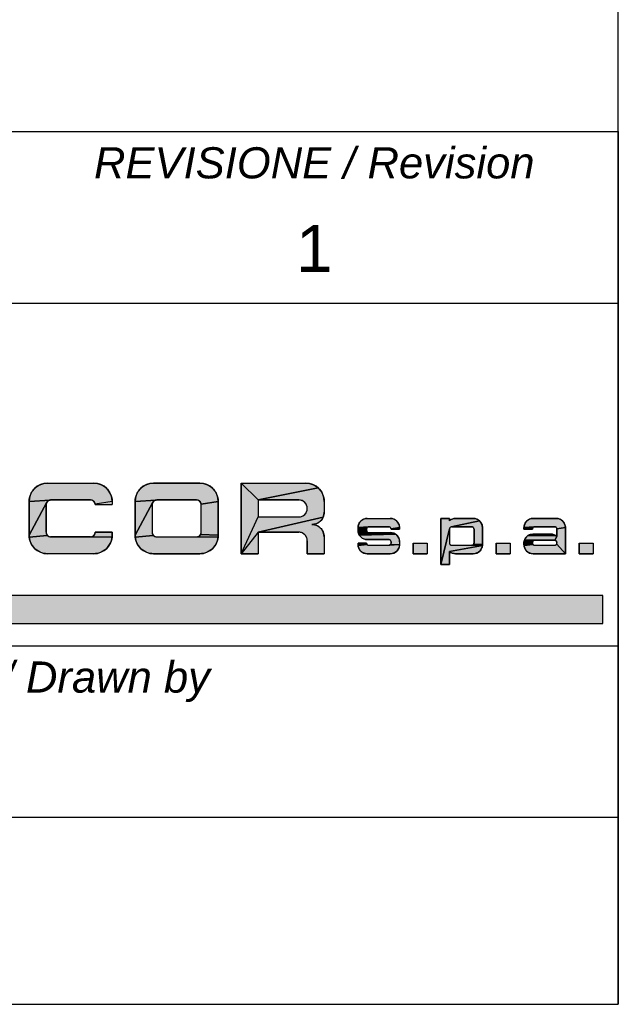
# Model space of a CAD drawing. Extents: x -1817 to 1181, y 8 to 1522.
# Tile 50 of 66: x 1143 to 1181, y 8 to 71. Entities that reach past the tile are written whole.
import ezdxf

# ---------------------------------------------------------------- set-up
doc = ezdxf.new("R2010")
doc.units = 0
doc.header["$LTSCALE"] = 65.395
doc.layers.get('0').update_dxf_attribs({"linetype": 'CONTINUOUS'})
doc.layers.add('7_ALL_NOTE', color=7, linetype='CONTINUOUS')
doc.styles.add('TEXTSTYLE_2', font='ariali.ttf')
doc.styles.add('TEXTSTYLE_3', font='arial.ttf')

# ---------------------------------------------------------------- blocks, each defined once
blk = doc.blocks.new('SICOR_LOGO_BL0', base_point=(1142.225, 40.445))
at = {"linetype": 'CONTINUOUS'}
for points in [[(1144.271, 41.441), (1144.395, 41.447), (1147.352, 41.447), (1147.475, 41.441), (1147.597, 41.421), (1147.717, 41.389), (1147.833, 41.345), (1147.943, 41.289), (1148.047, 41.221), (1148.143, 41.143), (1148.23, 41.056), (1148.308, 40.96), (1148.376, 40.856), (1148.432, 40.745), (1148.476, 40.63), (1148.508, 40.51), (1148.528, 40.388), (1148.534, 40.264), (1147.448, 40.098), (1147.444, 40.129), (1147.436, 40.159), (1147.425, 40.188), (1147.411, 40.215), (1147.394, 40.241), (1147.374, 40.265), (1147.352, 40.287), (1147.328, 40.306), (1147.302, 40.323), (1147.275, 40.337), (1147.246, 40.348), (1147.216, 40.356), (1147.185, 40.361), (1147.154, 40.363), (1144.592, 40.363), (1144.561, 40.361), (1143.212, 40.264), (1143.219, 40.388), (1143.238, 40.51), (1143.27, 40.63), (1143.314, 40.745), (1143.37, 40.856), (1143.438, 40.96), (1143.516, 41.056), (1143.603, 41.143), (1143.7, 41.221), (1143.803, 41.289), (1143.914, 41.345), (1144.029, 41.389), (1144.149, 41.421)], [(1151.072, 41.441), (1151.195, 41.447), (1154.152, 41.447), (1154.276, 41.441), (1154.398, 41.421), (1154.518, 41.389), (1154.633, 41.345), (1154.744, 41.289), (1154.847, 41.221), (1154.944, 41.143), (1155.031, 41.056), (1155.109, 40.96), (1155.176, 40.856), (1155.233, 40.745), (1155.277, 40.63), (1155.309, 40.51), (1155.328, 40.388), (1155.335, 40.264), (1154.249, 40.098), (1154.244, 40.129), (1154.236, 40.159), (1154.225, 40.188), (1154.211, 40.215), (1154.194, 40.241), (1154.175, 40.265), (1154.153, 40.287), (1154.129, 40.306), (1154.103, 40.323), (1154.075, 40.337), (1154.046, 40.348), (1154.017, 40.356), (1153.986, 40.361), (1153.955, 40.363), (1151.393, 40.363), (1151.362, 40.361), (1150.013, 40.264), (1150.019, 40.388), (1150.039, 40.51), (1150.071, 40.63), (1150.115, 40.745), (1150.171, 40.856), (1150.239, 40.96), (1150.316, 41.056), (1150.404, 41.143), (1150.5, 41.221), (1150.604, 41.289), (1150.714, 41.345), (1150.83, 41.389), (1150.949, 41.421)], [(1161.744, 41.143), (1157.897, 40.363), (1156.813, 41.447), (1160.953, 41.447), (1161.076, 41.441), (1161.199, 41.421), (1161.318, 41.389), (1161.434, 41.345), (1161.544, 41.289), (1161.648, 41.221)], [(1157.897, 40.363), (1161.744, 41.143), (1161.832, 41.056), (1161.91, 40.96), (1161.977, 40.856), (1162.033, 40.745), (1162.078, 40.63), (1162.11, 40.51), (1162.129, 40.388), (1162.136, 40.264), (1162.136, 39.574), (1162.131, 39.492), (1162.118, 39.411), (1162.097, 39.331), (1162.067, 39.254), (1157.897, 38.293), (1156.813, 36.913), (1157.897, 39.279), (1160.509, 39.279), (1160.566, 39.282), (1160.622, 39.291), (1160.677, 39.305), (1160.73, 39.326), (1160.78, 39.351), (1160.828, 39.382), (1160.872, 39.418), (1160.912, 39.458), (1160.948, 39.502), (1160.979, 39.55), (1161.005, 39.6), (1161.025, 39.653), (1161.04, 39.708), (1161.048, 39.764), (1161.051, 39.821), (1161.048, 39.878), (1161.04, 39.934), (1161.025, 39.988), (1161.005, 40.041), (1160.979, 40.092), (1160.948, 40.139), (1160.912, 40.184), (1160.872, 40.224), (1160.828, 40.259), (1160.78, 40.29), (1160.73, 40.316), (1160.677, 40.336), (1160.622, 40.351), (1160.566, 40.36), (1160.509, 40.363)], [(1144.372, 40.265), (1144.353, 40.241), (1144.336, 40.215), (1143.212, 38.096), (1143.212, 40.264), (1144.561, 40.361), (1144.53, 40.356), (1144.501, 40.348), (1144.472, 40.337), (1144.444, 40.323), (1144.418, 40.306), (1144.394, 40.287)], [(1144.353, 38.119), (1144.372, 38.095), (1143.219, 37.972), (1143.212, 38.096), (1144.336, 40.215), (1144.322, 40.188), (1144.311, 40.159), (1144.303, 40.129), (1144.298, 40.098), (1144.296, 40.067), (1144.296, 38.293), (1144.298, 38.262), (1144.303, 38.232), (1144.311, 38.202), (1144.322, 38.173), (1144.336, 38.145)], [(1151.173, 40.265), (1151.153, 40.241), (1151.136, 40.215), (1150.013, 38.096), (1150.013, 40.264), (1151.362, 40.361), (1151.331, 40.356), (1151.301, 40.348), (1151.272, 40.337), (1151.245, 40.323), (1151.219, 40.306), (1151.195, 40.287)], [(1151.153, 38.119), (1151.173, 38.095), (1150.019, 37.972), (1150.013, 38.096), (1151.136, 40.215), (1151.122, 40.188), (1151.111, 40.159), (1151.103, 40.129), (1151.098, 40.098), (1151.097, 40.067), (1151.097, 38.293), (1151.098, 38.262), (1151.103, 38.232), (1151.111, 38.202), (1151.122, 38.173), (1151.136, 38.145)], [(1154.249, 40.098), (1155.335, 40.264), (1155.335, 38.096), (1154.211, 38.145), (1154.225, 38.173), (1154.236, 38.202), (1154.244, 38.232), (1154.249, 38.262), (1154.251, 38.293), (1154.251, 40.067)], [(1157.897, 38.293), (1162.067, 39.254), (1162.03, 39.18), (1161.985, 39.111), (1161.933, 39.047), (1161.875, 38.989), (1161.811, 38.937), (1161.741, 38.892), (1161.668, 38.854), (1161.591, 38.825), (1161.347, 38.786), (1161.429, 38.782), (1161.511, 38.769), (1161.591, 38.747), (1161.668, 38.718), (1161.741, 38.68), (1161.811, 38.635), (1161.875, 38.583), (1161.933, 38.525), (1161.985, 38.461), (1162.03, 38.392), (1162.067, 38.318), (1162.097, 38.241), (1162.118, 38.161), (1162.131, 38.08), (1162.136, 37.998), (1162.136, 36.913), (1161.051, 36.913), (1161.051, 37.751), (1161.048, 37.808), (1161.04, 37.864), (1161.025, 37.919), (1161.005, 37.972), (1160.979, 38.022), (1160.948, 38.07), (1160.912, 38.114), (1160.872, 38.154), (1160.828, 38.19), (1160.78, 38.221), (1160.73, 38.246), (1160.677, 38.267), (1160.622, 38.281), (1160.566, 38.29), (1160.509, 38.293)], [(1164.836, 39.177), (1164.898, 39.18), (1166.377, 39.18), (1166.438, 39.177), (1166.5, 39.167), (1166.559, 39.151), (1166.617, 39.129), (1166.672, 39.101), (1166.724, 39.067), (1166.772, 39.028), (1166.816, 38.985), (1166.855, 38.936), (1166.889, 38.885), (1166.917, 38.829), (1166.939, 38.772), (1166.955, 38.712), (1166.965, 38.651), (1166.968, 38.589), (1166.425, 38.506), (1166.423, 38.521), (1166.419, 38.536), (1166.413, 38.55), (1166.406, 38.564), (1166.398, 38.577), (1166.388, 38.589), (1166.377, 38.6), (1166.365, 38.61), (1166.352, 38.618), (1166.338, 38.625), (1166.324, 38.631), (1166.309, 38.635), (1166.294, 38.637), (1166.278, 38.638), (1164.997, 38.638), (1164.981, 38.637), (1164.307, 38.589), (1164.31, 38.651), (1164.32, 38.712), (1164.336, 38.772), (1164.358, 38.829), (1164.386, 38.885), (1164.42, 38.936), (1164.459, 38.985), (1164.503, 39.028), (1164.551, 39.067), (1164.603, 39.101), (1164.658, 39.129), (1164.715, 39.151), (1164.775, 39.167)], [(1170.519, 39.179), (1170.562, 39.18), (1171.696, 39.18), (1171.758, 39.177), (1171.819, 39.167), (1171.879, 39.151), (1171.936, 39.129), (1171.992, 39.101), (1172.043, 39.067), (1172.092, 39.028), (1170.285, 38.635), (1170.27, 38.631), (1170.256, 38.625), (1170.242, 38.618), (1170.229, 38.61), (1170.217, 38.6), (1170.206, 38.589), (1170.196, 38.577), (1170.188, 38.564), (1170.181, 38.55), (1170.175, 38.536), (1170.171, 38.521), (1169.626, 36.223), (1169.626, 39.18), (1170.168, 39.18), (1170.168, 39.03), (1170.201, 39.057), (1170.236, 39.082), (1170.273, 39.105), (1170.312, 39.124), (1170.351, 39.141), (1170.392, 39.155), (1170.434, 39.166), (1170.476, 39.174)], [(1175.478, 39.177), (1175.54, 39.18), (1177.018, 39.18), (1177.08, 39.177), (1177.141, 39.167), (1177.201, 39.151), (1177.259, 39.129), (1177.314, 39.101), (1177.366, 39.067), (1177.414, 39.028), (1177.458, 38.985), (1177.497, 38.936), (1177.53, 38.885), (1177.558, 38.829), (1177.581, 38.772), (1177.597, 38.712), (1177.606, 38.651), (1177.609, 38.589), (1177.067, 38.506), (1177.064, 38.521), (1177.06, 38.536), (1177.055, 38.55), (1177.048, 38.564), (1177.039, 38.577), (1177.029, 38.589), (1177.018, 38.6), (1177.006, 38.61), (1176.993, 38.618), (1176.98, 38.625), (1176.965, 38.631), (1176.95, 38.635), (1176.935, 38.637), (1176.92, 38.638), (1175.638, 38.638), (1175.623, 38.637), (1174.948, 38.589), (1174.952, 38.651), (1174.961, 38.712), (1174.977, 38.772), (1174.999, 38.829), (1175.028, 38.885), (1175.061, 38.936), (1175.1, 38.985), (1175.144, 39.028), (1175.192, 39.067), (1175.244, 39.101), (1175.299, 39.129), (1175.357, 39.151), (1175.417, 39.167)], [(1164.887, 38.589), (1164.877, 38.577), (1164.307, 38.412), (1164.307, 38.589), (1164.981, 38.637), (1164.966, 38.635), (1164.951, 38.631), (1164.937, 38.625), (1164.923, 38.618), (1164.91, 38.61), (1164.898, 38.6)], [(1164.849, 38.421), (1164.85, 38.406), (1164.31, 38.35), (1164.307, 38.412), (1164.877, 38.577), (1164.869, 38.564), (1164.862, 38.55), (1164.856, 38.536), (1164.852, 38.521), (1164.85, 38.506), (1164.849, 38.49)], [(1170.316, 38.638), (1170.301, 38.637), (1170.285, 38.635), (1172.092, 39.028), (1172.135, 38.985), (1172.174, 38.936), (1172.208, 38.885), (1172.236, 38.829), (1172.258, 38.772), (1172.274, 38.712), (1172.284, 38.651), (1172.287, 38.589), (1172.287, 38.49), (1172.287, 37.505), (1171.725, 37.529), (1171.732, 37.543), (1171.738, 37.558), (1171.742, 37.573), (1171.744, 37.588), (1171.745, 37.603), (1171.745, 38.49), (1171.744, 38.506), (1171.742, 38.521), (1171.738, 38.536), (1171.732, 38.55), (1171.725, 38.564), (1171.717, 38.577), (1171.707, 38.589), (1171.696, 38.6), (1171.684, 38.61), (1171.671, 38.618), (1171.657, 38.625), (1171.643, 38.631), (1171.628, 38.635), (1171.613, 38.637), (1171.597, 38.638)], [(1175.528, 38.589), (1175.519, 38.577), (1174.948, 38.49), (1174.948, 38.589), (1175.623, 38.637), (1175.608, 38.635), (1175.593, 38.631), (1175.578, 38.625), (1175.564, 38.618), (1175.551, 38.61), (1175.539, 38.6)], [(1175.491, 38.506), (1175.49, 38.49), (1174.948, 38.49), (1175.519, 38.577), (1175.51, 38.564), (1175.503, 38.55), (1175.498, 38.536), (1175.494, 38.521)], [(1177.067, 38.506), (1177.609, 38.589), (1177.609, 38.49), (1177.609, 36.913), (1177.048, 37.529), (1177.055, 37.543), (1177.06, 37.558), (1177.064, 37.573), (1177.067, 37.588), (1177.067, 37.628), (1177.067, 37.643), (1177.064, 37.659), (1177.06, 37.674), (1177.055, 37.688), (1177.048, 37.702), (1177.039, 37.715), (1177.029, 37.727), (1177.018, 37.738), (1177.006, 37.748), (1176.993, 37.756), (1176.98, 37.763), (1176.965, 37.769), (1176.95, 37.773), (1176.935, 37.775), (1176.92, 37.776), (1177.067, 38.019), (1177.067, 38.49)], [(1147.154, 37.998), (1147.185, 37.999), (1148.528, 37.972), (1148.508, 37.85), (1148.476, 37.731), (1148.432, 37.615), (1148.376, 37.505), (1148.308, 37.401), (1148.23, 37.305), (1148.143, 37.217), (1148.047, 37.139), (1147.943, 37.072), (1147.833, 37.016), (1147.717, 36.971), (1147.597, 36.939), (1147.475, 36.92), (1147.352, 36.913), (1144.395, 36.913), (1144.271, 36.92), (1144.149, 36.939), (1144.029, 36.971), (1143.914, 37.016), (1143.803, 37.072), (1143.7, 37.139), (1143.603, 37.217), (1143.516, 37.305), (1143.438, 37.401), (1143.37, 37.505), (1143.314, 37.615), (1143.27, 37.731), (1143.238, 37.85), (1143.219, 37.972), (1144.372, 38.095), (1144.394, 38.073), (1144.418, 38.054), (1144.444, 38.037), (1144.472, 38.023), (1144.501, 38.012), (1144.53, 38.004), (1144.561, 37.999), (1144.592, 37.998)], [(1147.448, 38.262), (1147.45, 38.293), (1148.534, 38.293), (1148.534, 38.096), (1148.528, 37.972), (1147.185, 37.999), (1147.216, 38.004), (1147.246, 38.012), (1147.275, 38.023), (1147.302, 38.037), (1147.328, 38.054), (1147.352, 38.073), (1147.374, 38.095), (1147.394, 38.119), (1147.411, 38.145), (1147.425, 38.173), (1147.436, 38.202), (1147.444, 38.232)], [(1153.955, 37.998), (1153.986, 37.999), (1155.328, 37.972), (1155.309, 37.85), (1155.277, 37.731), (1155.233, 37.615), (1155.176, 37.505), (1155.109, 37.401), (1155.031, 37.305), (1154.944, 37.217), (1154.847, 37.139), (1154.744, 37.072), (1154.633, 37.016), (1154.518, 36.971), (1154.398, 36.939), (1154.276, 36.92), (1154.152, 36.913), (1151.195, 36.913), (1151.072, 36.92), (1150.949, 36.939), (1150.83, 36.971), (1150.714, 37.016), (1150.604, 37.072), (1150.5, 37.139), (1150.404, 37.217), (1150.316, 37.305), (1150.239, 37.401), (1150.171, 37.505), (1150.115, 37.615), (1150.071, 37.731), (1150.039, 37.85), (1150.019, 37.972), (1151.173, 38.095), (1151.195, 38.073), (1151.219, 38.054), (1151.245, 38.037), (1151.272, 38.023), (1151.301, 38.012), (1151.331, 38.004), (1151.362, 37.999), (1151.393, 37.998)], [(1154.194, 38.119), (1154.211, 38.145), (1155.335, 38.096), (1155.328, 37.972), (1153.986, 37.999), (1154.017, 38.004), (1154.046, 38.012), (1154.075, 38.023), (1154.103, 38.037), (1154.129, 38.054), (1154.153, 38.073), (1154.175, 38.095)], [(1164.862, 38.361), (1164.869, 38.347), (1164.32, 38.289), (1164.31, 38.35), (1164.85, 38.406), (1164.852, 38.39), (1164.856, 38.376)], [(1164.923, 38.293), (1164.937, 38.286), (1164.336, 38.229), (1164.32, 38.289), (1164.869, 38.347), (1164.877, 38.334), (1164.887, 38.322), (1164.898, 38.311), (1164.91, 38.302)], [(1166.559, 38.244), (1166.617, 38.222), (1164.358, 38.171), (1164.336, 38.229), (1164.937, 38.286), (1164.951, 38.281), (1164.966, 38.277), (1164.981, 38.274), (1164.997, 38.273), (1166.377, 38.273), (1166.438, 38.27), (1166.5, 38.26)], [(1166.672, 38.194), (1166.724, 38.16), (1164.386, 38.116), (1164.358, 38.171), (1166.617, 38.222)], [(1166.772, 38.121), (1166.816, 38.078), (1166.855, 38.03), (1166.889, 37.978), (1166.917, 37.923), (1166.939, 37.865), (1166.955, 37.805), (1166.965, 37.744), (1166.968, 37.682), (1166.968, 37.505), (1166.352, 37.475), (1166.365, 37.484), (1166.377, 37.493), (1166.388, 37.504), (1166.398, 37.516), (1166.406, 37.529), (1166.413, 37.543), (1166.419, 37.558), (1166.423, 37.573), (1166.425, 37.588), (1166.426, 37.603), (1166.426, 37.672), (1166.425, 37.688), (1166.423, 37.703), (1166.419, 37.718), (1166.413, 37.732), (1166.406, 37.746), (1166.398, 37.759), (1166.388, 37.771), (1166.377, 37.782), (1166.365, 37.792), (1166.352, 37.8), (1166.338, 37.807), (1166.324, 37.813), (1166.309, 37.817), (1166.294, 37.819), (1166.278, 37.82), (1164.898, 37.82), (1164.836, 37.823), (1164.775, 37.833), (1164.715, 37.849), (1164.658, 37.871), (1164.603, 37.899), (1164.551, 37.933), (1164.503, 37.972), (1164.459, 38.016), (1164.42, 38.064), (1164.386, 38.116), (1166.724, 38.16)], [(1171.597, 37.455), (1171.613, 37.456), (1172.284, 37.443), (1170.168, 37.064), (1170.168, 36.223), (1169.626, 36.223), (1170.171, 38.521), (1170.169, 38.506), (1170.168, 38.49), (1170.168, 37.603), (1170.169, 37.588), (1170.171, 37.573), (1170.175, 37.558), (1170.181, 37.543), (1170.188, 37.529), (1170.196, 37.516), (1170.206, 37.504), (1170.217, 37.493), (1170.229, 37.484), (1170.242, 37.475), (1170.256, 37.468), (1170.27, 37.463), (1170.285, 37.459), (1170.301, 37.456), (1170.316, 37.455)], [(1176.999, 38.072), (1177.034, 38.047), (1177.067, 38.019), (1176.92, 37.776), (1175.663, 37.776), (1174.976, 37.782), (1174.997, 37.837), (1175.024, 37.889), (1175.056, 37.938), (1175.093, 37.984), (1175.134, 38.026), (1175.18, 38.063), (1176.962, 38.095)], [(1176.843, 38.145), (1176.884, 38.131), (1176.924, 38.114), (1176.962, 38.095), (1175.18, 38.063), (1175.229, 38.095), (1175.282, 38.121), (1175.337, 38.142), (1176.802, 38.156)], [(1176.716, 38.168), (1176.759, 38.164), (1176.802, 38.156), (1175.337, 38.142), (1175.393, 38.158), (1175.451, 38.167), (1175.51, 38.17), (1176.673, 38.17)], [(1164.877, 37.516), (1164.887, 37.504), (1164.31, 37.443), (1164.307, 37.505), (1164.307, 37.603), (1164.849, 37.603), (1164.85, 37.588), (1164.852, 37.573), (1164.856, 37.558), (1164.862, 37.543), (1164.869, 37.529)], [(1166.278, 37.455), (1166.294, 37.456), (1166.968, 37.505), (1166.965, 37.443), (1166.955, 37.382), (1166.939, 37.322), (1166.917, 37.264), (1166.889, 37.209), (1166.855, 37.157), (1166.816, 37.109), (1166.772, 37.065), (1166.724, 37.026), (1166.672, 36.993), (1166.617, 36.964), (1166.559, 36.942), (1166.5, 36.926), (1166.438, 36.917), (1166.377, 36.913), (1164.898, 36.913), (1164.836, 36.917), (1164.775, 36.926), (1164.715, 36.942), (1164.658, 36.964), (1164.603, 36.993), (1164.551, 37.026), (1164.503, 37.065), (1164.459, 37.109), (1164.42, 37.157), (1164.386, 37.209), (1164.358, 37.264), (1164.336, 37.322), (1164.32, 37.382), (1164.31, 37.443), (1164.887, 37.504), (1164.898, 37.493), (1164.91, 37.484), (1164.923, 37.475), (1164.937, 37.468), (1164.951, 37.463), (1164.966, 37.459), (1164.981, 37.456), (1164.997, 37.455)], [(1166.352, 37.475), (1166.968, 37.505), (1166.294, 37.456), (1166.309, 37.459), (1166.324, 37.463), (1166.338, 37.468)], [(1170.168, 37.064), (1172.284, 37.443), (1172.274, 37.382), (1172.258, 37.322), (1172.236, 37.264), (1172.208, 37.209), (1172.174, 37.157), (1172.135, 37.109), (1172.092, 37.065), (1172.043, 37.026), (1171.992, 36.993), (1171.936, 36.964), (1171.879, 36.942), (1171.819, 36.926), (1171.758, 36.917), (1171.696, 36.913), (1170.562, 36.913), (1170.519, 36.915), (1170.476, 36.92), (1170.434, 36.927), (1170.392, 36.938), (1170.351, 36.952), (1170.312, 36.969), (1170.273, 36.989), (1170.236, 37.011), (1170.201, 37.036)], [(1171.717, 37.516), (1171.725, 37.529), (1172.287, 37.505), (1172.284, 37.443), (1171.613, 37.456), (1171.628, 37.459), (1171.643, 37.463), (1171.657, 37.468), (1171.671, 37.475), (1171.684, 37.484), (1171.696, 37.493), (1171.707, 37.504)], [(1175.505, 37.673), (1175.499, 37.657), (1174.948, 37.603), (1174.951, 37.667), (1175.535, 37.719), (1175.523, 37.705), (1175.514, 37.69)], [(1175.491, 37.621), (1175.49, 37.603), (1174.948, 37.505), (1174.948, 37.603), (1175.499, 37.657), (1175.494, 37.639)], [(1175.519, 37.516), (1175.528, 37.504), (1174.952, 37.443), (1174.948, 37.505), (1175.49, 37.603), (1175.491, 37.588), (1175.494, 37.573), (1175.498, 37.558), (1175.503, 37.543), (1175.51, 37.529)], [(1175.548, 37.731), (1175.535, 37.719), (1174.951, 37.667), (1174.961, 37.725), (1174.976, 37.782), (1175.645, 37.775), (1175.627, 37.772), (1175.61, 37.767), (1175.593, 37.761), (1175.577, 37.753), (1175.562, 37.743)], [(1176.92, 37.455), (1176.935, 37.456), (1176.95, 37.459), (1176.965, 37.463), (1176.98, 37.468), (1176.993, 37.475), (1177.006, 37.484), (1177.018, 37.493), (1177.029, 37.504), (1177.039, 37.516), (1177.048, 37.529), (1177.609, 36.913), (1175.54, 36.913), (1175.478, 36.917), (1175.417, 36.926), (1175.357, 36.942), (1175.299, 36.964), (1175.244, 36.993), (1175.192, 37.026), (1175.144, 37.065), (1175.1, 37.109), (1175.061, 37.157), (1175.028, 37.209), (1174.999, 37.264), (1174.977, 37.322), (1174.961, 37.382), (1174.952, 37.443), (1175.528, 37.504), (1175.539, 37.493), (1175.551, 37.484), (1175.564, 37.475), (1175.578, 37.468), (1175.593, 37.463), (1175.608, 37.459), (1175.623, 37.456), (1175.638, 37.455)]]:
    blk.add_hatch(color=1, dxfattribs=at).paths.add_polyline_path(points)
at = {"color": 1, "linetype": 'CONTINUOUS'}
for p, q in [((1144.395, 41.447), (1147.352, 41.447)), ((1154.152, 41.447), (1151.195, 41.447)), ((1156.813, 41.447), (1156.813, 36.913)), ((1156.813, 41.447), (1160.953, 41.447)), ((1156.813, 36.913), (1156.813, 41.447)), ((1156.813, 41.447), (1160.953, 41.447)), ((1143.212, 40.264), (1143.212, 38.096)), ((1144.296, 38.293), (1144.296, 40.067)), ((1144.592, 40.363), (1147.154, 40.363)), ((1147.45, 40.067), (1148.536, 40.067)), ((1148.534, 40.264), (1148.536, 40.067)), ((1150.013, 40.264), (1150.013, 38.096)), ((1150.013, 40.264), (1150.013, 38.096)), ((1151.097, 40.067), (1151.097, 38.293)), ((1151.097, 40.067), (1151.097, 38.293)), ((1151.393, 40.363), (1153.955, 40.363)), ((1154.251, 38.293), (1154.251, 40.067)), ((1154.251, 38.293), (1154.251, 40.067)), ((1155.335, 38.096), (1155.335, 40.264)), ((1155.335, 38.096), (1155.335, 40.264)), ((1156.813, 40.264), (1156.813, 39.18)), ((1156.813, 40.264), (1156.813, 39.18)), ((1157.897, 40.363), (1160.509, 40.363)), ((1157.897, 40.363), (1157.897, 39.279)), ((1160.509, 40.363), (1157.897, 40.363)), ((1157.897, 40.363), (1157.897, 39.279)), ((1157.897, 40.067), (1157.897, 40.018)), ((1162.136, 40.264), (1162.136, 39.574)), ((1162.136, 40.264), (1162.136, 40.067)), ((1162.136, 40.264), (1162.136, 39.574)), ((1157.897, 39.279), (1160.509, 39.279)), ((1157.897, 39.279), (1160.509, 39.279)), ((1164.898, 39.18), (1166.377, 39.18)), ((1164.898, 39.18), (1166.377, 39.18)), ((1170.168, 39.18), (1169.626, 39.18)), ((1169.626, 39.18), (1169.626, 36.223)), ((1169.626, 39.18), (1169.626, 36.223)), ((1170.168, 39.18), (1169.626, 39.18)), ((1170.168, 39.18), (1170.168, 39.03)), ((1170.168, 39.03), (1170.168, 39.18)), ((1170.562, 39.18), (1171.696, 39.18)), ((1171.696, 39.18), (1170.562, 39.18)), ((1175.54, 39.18), (1177.018, 39.18)), ((1177.018, 39.18), (1175.54, 39.18)), ((1164.307, 38.589), (1164.307, 38.412)), ((1164.307, 38.412), (1164.307, 38.589)), ((1164.997, 38.638), (1166.278, 38.638)), ((1166.278, 38.638), (1164.997, 38.638)), ((1166.968, 38.589), (1166.968, 38.49)), ((1166.968, 38.589), (1166.968, 38.49)), ((1169.626, 38.589), (1169.626, 38.367)), ((1170.316, 38.638), (1171.597, 38.638)), ((1171.597, 38.638), (1170.316, 38.638)), ((1172.287, 38.589), (1172.287, 38.49)), ((1172.287, 38.49), (1172.287, 38.589)), ((1174.948, 38.589), (1174.948, 38.49)), ((1174.948, 38.589), (1174.948, 38.49)), ((1175.638, 38.638), (1176.92, 38.638)), ((1175.638, 38.638), (1176.92, 38.638)), ((1177.609, 38.589), (1177.609, 38.49)), ((1177.609, 38.49), (1177.609, 38.589)), ((1147.154, 37.998), (1144.592, 37.998)), ((1148.534, 38.293), (1147.45, 38.293)), ((1148.534, 38.096), (1148.534, 38.293)), ((1151.393, 37.998), (1153.955, 37.998)), ((1151.393, 37.998), (1153.955, 37.998)), ((1157.897, 38.293), (1157.897, 36.913)), ((1157.897, 38.293), (1160.509, 38.293)), ((1160.509, 38.293), (1157.897, 38.293)), ((1157.897, 38.293), (1157.897, 36.913)), ((1162.136, 37.998), (1162.136, 36.913)), ((1162.136, 37.998), (1162.136, 36.913)), ((1164.849, 38.49), (1164.849, 38.421)), ((1164.849, 38.49), (1164.849, 38.421)), ((1164.997, 38.273), (1166.377, 38.273)), ((1164.997, 38.273), (1166.377, 38.273)), ((1166.426, 38.49), (1166.968, 38.49)), ((1166.968, 38.49), (1166.426, 38.49)), ((1170.168, 38.49), (1170.168, 37.603)), ((1170.168, 38.49), (1170.168, 38.466)), ((1170.168, 38.49), (1170.168, 37.603)), ((1171.745, 38.49), (1171.745, 37.628)), ((1171.745, 37.628), (1171.745, 38.49)), ((1172.287, 38.49), (1172.287, 37.505)), ((1172.287, 37.505), (1172.287, 38.49)), ((1175.49, 38.49), (1174.948, 38.49)), ((1174.948, 38.49), (1175.49, 38.49)), ((1175.51, 38.17), (1176.673, 38.17)), ((1176.673, 38.17), (1175.51, 38.17)), ((1177.067, 38.49), (1177.067, 38.019)), ((1177.067, 38.49), (1177.067, 38.019)), ((1177.609, 38.49), (1177.609, 36.913)), ((1177.609, 36.913), (1177.609, 38.49)), ((1161.051, 37.751), (1161.051, 36.913)), ((1161.051, 36.913), (1161.051, 37.751)), ((1164.849, 37.603), (1164.307, 37.603)), ((1164.307, 37.505), (1164.307, 37.603)), ((1164.307, 37.505), (1164.307, 37.603)), ((1164.307, 37.603), (1164.849, 37.603)), ((1164.898, 37.82), (1166.278, 37.82)), ((1166.278, 37.82), (1164.898, 37.82)), ((1164.997, 37.455), (1166.278, 37.455)), ((1164.997, 37.455), (1166.278, 37.455)), ((1166.426, 37.672), (1166.426, 37.603)), ((1166.426, 37.603), (1166.426, 37.672)), ((1166.968, 37.682), (1166.968, 37.505)), ((1166.968, 37.682), (1166.968, 37.505)), ((1167.852, 37.603), (1168.739, 37.603)), ((1167.852, 37.603), (1167.852, 36.913)), ((1167.852, 36.913), (1167.852, 37.603)), ((1167.852, 37.603), (1168.739, 37.603)), ((1168.739, 37.603), (1168.739, 36.913)), ((1168.739, 37.603), (1168.739, 36.913)), ((1169.626, 37.603), (1169.626, 37.505)), ((1170.316, 37.455), (1171.597, 37.455)), ((1170.316, 37.455), (1171.597, 37.455)), ((1171.745, 37.628), (1171.745, 37.603)), ((1171.745, 37.603), (1171.745, 37.628)), ((1173.174, 37.603), (1174.061, 37.603)), ((1173.174, 37.603), (1173.174, 36.913)), ((1173.174, 36.913), (1173.174, 37.603)), ((1173.174, 37.603), (1174.061, 37.603)), ((1174.061, 37.603), (1174.061, 36.913)), ((1174.061, 37.603), (1174.061, 36.913)), ((1174.948, 37.603), (1174.948, 37.608)), ((1174.948, 37.608), (1174.948, 37.603)), ((1174.948, 37.603), (1174.948, 37.505)), ((1174.948, 37.603), (1174.948, 37.505)), ((1175.638, 37.455), (1176.92, 37.455)), ((1175.638, 37.455), (1176.92, 37.455)), ((1175.663, 37.776), (1176.92, 37.776)), ((1176.92, 37.776), (1175.663, 37.776)), ((1177.067, 37.628), (1177.067, 37.603)), ((1177.067, 37.603), (1177.067, 37.628)), ((1177.609, 37.726), (1177.609, 37.505)), ((1178.497, 37.603), (1179.384, 37.603)), ((1178.497, 37.603), (1178.497, 36.913)), ((1178.497, 36.913), (1178.497, 37.603)), ((1178.497, 37.603), (1179.384, 37.603)), ((1179.384, 37.603), (1179.384, 36.913)), ((1179.384, 37.603), (1179.384, 36.913)), ((1147.352, 36.913), (1144.395, 36.913)), ((1151.195, 36.913), (1154.152, 36.913)), ((1151.195, 36.913), (1154.152, 36.913)), ((1156.813, 36.913), (1157.897, 36.913)), ((1157.897, 36.913), (1156.813, 36.913)), ((1161.051, 36.913), (1162.136, 36.913)), ((1162.136, 36.913), (1161.051, 36.913)), ((1164.898, 36.913), (1166.377, 36.913)), ((1166.377, 36.913), (1164.898, 36.913)), ((1167.852, 36.913), (1168.739, 36.913)), ((1168.739, 36.913), (1167.852, 36.913)), ((1170.168, 37.064), (1170.168, 36.223)), ((1170.168, 36.223), (1170.168, 37.064)), ((1170.562, 36.913), (1171.696, 36.913)), ((1170.562, 36.913), (1171.696, 36.913)), ((1173.174, 36.913), (1174.061, 36.913)), ((1174.061, 36.913), (1173.174, 36.913)), ((1175.54, 36.913), (1177.609, 36.913)), ((1175.54, 36.913), (1177.609, 36.913)), ((1178.497, 36.913), (1179.384, 36.913)), ((1179.384, 36.913), (1178.497, 36.913)), ((1170.168, 36.223), (1169.626, 36.223)), ((1169.626, 36.223), (1170.168, 36.223)), ((1180.003, 34.226), (1126.364, 34.226)), ((1180.003, 34.226), (1126.364, 34.226)), ((1180.003, 34.226), (1126.364, 34.226)), ((1180.003, 32.448), (1180.003, 34.226)), ((1180.003, 32.448), (1180.003, 34.226)), ((1180.003, 32.448), (1180.003, 34.226)), ((1109.78, 32.448), (1180.003, 32.448)), ((1109.78, 32.448), (1180.003, 32.448)), ((1109.78, 32.448), (1180.003, 32.448))]:
    blk.add_line(p, q, dxfattribs=at)
for points in [[(1144.271, 41.441), (1144.395, 41.447), (1147.352, 41.447), (1147.475, 41.441), (1147.597, 41.421), (1147.717, 41.389), (1147.833, 41.345), (1147.943, 41.289), (1148.047, 41.221), (1148.143, 41.143), (1148.23, 41.056), (1148.308, 40.96), (1148.376, 40.856), (1148.432, 40.745), (1148.476, 40.63), (1148.508, 40.51), (1148.528, 40.388), (1148.534, 40.264), (1147.448, 40.098), (1147.444, 40.129), (1147.436, 40.159), (1147.425, 40.188), (1147.411, 40.215), (1147.394, 40.241), (1147.374, 40.265), (1147.352, 40.287), (1147.328, 40.306), (1147.302, 40.323), (1147.275, 40.337), (1147.246, 40.348), (1147.216, 40.356), (1147.185, 40.361), (1147.154, 40.363), (1144.592, 40.363), (1144.561, 40.361), (1143.212, 40.264), (1143.219, 40.388), (1143.238, 40.51), (1143.27, 40.63), (1143.314, 40.745), (1143.37, 40.856), (1143.438, 40.96), (1143.516, 41.056), (1143.603, 41.143), (1143.7, 41.221), (1143.803, 41.289), (1143.914, 41.345), (1144.029, 41.389), (1144.149, 41.421), (1144.271, 41.441)], [(1151.072, 41.441), (1151.195, 41.447), (1154.152, 41.447), (1154.276, 41.441), (1154.398, 41.421), (1154.518, 41.389), (1154.633, 41.345), (1154.744, 41.289), (1154.847, 41.221), (1154.944, 41.143), (1155.031, 41.056), (1155.109, 40.96), (1155.176, 40.856), (1155.233, 40.745), (1155.277, 40.63), (1155.309, 40.51), (1155.328, 40.388), (1155.335, 40.264), (1154.249, 40.098), (1154.244, 40.129), (1154.236, 40.159), (1154.225, 40.188), (1154.211, 40.215), (1154.194, 40.241), (1154.175, 40.265), (1154.153, 40.287), (1154.129, 40.306), (1154.103, 40.323), (1154.075, 40.337), (1154.046, 40.348), (1154.017, 40.356), (1153.986, 40.361), (1153.955, 40.363), (1151.393, 40.363), (1151.362, 40.361), (1150.013, 40.264), (1150.019, 40.388), (1150.039, 40.51), (1150.071, 40.63), (1150.115, 40.745), (1150.171, 40.856), (1150.239, 40.96), (1150.316, 41.056), (1150.404, 41.143), (1150.5, 41.221), (1150.604, 41.289), (1150.714, 41.345), (1150.83, 41.389), (1150.949, 41.421), (1151.072, 41.441)], [(1161.744, 41.143), (1157.897, 40.363), (1156.813, 41.447), (1160.953, 41.447), (1161.076, 41.441), (1161.199, 41.421), (1161.318, 41.389), (1161.434, 41.345), (1161.544, 41.289), (1161.648, 41.221), (1161.744, 41.143)], [(1157.897, 40.363), (1161.744, 41.143), (1161.832, 41.056), (1161.91, 40.96), (1161.977, 40.856), (1162.033, 40.745), (1162.078, 40.63), (1162.11, 40.51), (1162.129, 40.388), (1162.136, 40.264), (1162.136, 39.574), (1162.131, 39.492), (1162.118, 39.411), (1162.097, 39.331), (1162.067, 39.254), (1157.897, 38.293), (1156.813, 36.913), (1157.897, 39.279), (1160.509, 39.279), (1160.566, 39.282), (1160.622, 39.291), (1160.677, 39.305), (1160.73, 39.326), (1160.78, 39.351), (1160.828, 39.382), (1160.872, 39.418), (1160.912, 39.458), (1160.948, 39.502), (1160.979, 39.55), (1161.005, 39.6), (1161.025, 39.653), (1161.04, 39.708), (1161.048, 39.764), (1161.051, 39.821), (1161.048, 39.878), (1161.04, 39.934), (1161.025, 39.988), (1161.005, 40.041), (1160.979, 40.092), (1160.948, 40.139), (1160.912, 40.184), (1160.872, 40.224), (1160.828, 40.259), (1160.78, 40.29), (1160.73, 40.316), (1160.677, 40.336), (1160.622, 40.351), (1160.566, 40.36), (1160.509, 40.363), (1157.897, 40.363)], [(1144.372, 40.265), (1144.353, 40.241), (1144.336, 40.215), (1143.212, 38.096), (1143.212, 40.264), (1144.561, 40.361), (1144.53, 40.356), (1144.501, 40.348), (1144.472, 40.337), (1144.444, 40.323), (1144.418, 40.306), (1144.394, 40.287), (1144.372, 40.265)], [(1144.353, 38.119), (1144.372, 38.095), (1143.219, 37.972), (1143.212, 38.096), (1144.336, 40.215), (1144.322, 40.188), (1144.311, 40.159), (1144.303, 40.129), (1144.298, 40.098), (1144.296, 40.067), (1144.296, 38.293), (1144.298, 38.262), (1144.303, 38.232), (1144.311, 38.202), (1144.322, 38.173), (1144.336, 38.145), (1144.353, 38.119)], [(1151.173, 40.265), (1151.153, 40.241), (1151.136, 40.215), (1150.013, 38.096), (1150.013, 40.264), (1151.362, 40.361), (1151.331, 40.356), (1151.301, 40.348), (1151.272, 40.337), (1151.245, 40.323), (1151.219, 40.306), (1151.195, 40.287), (1151.173, 40.265)], [(1151.153, 38.119), (1151.173, 38.095), (1150.019, 37.972), (1150.013, 38.096), (1151.136, 40.215), (1151.122, 40.188), (1151.111, 40.159), (1151.103, 40.129), (1151.098, 40.098), (1151.097, 40.067), (1151.097, 38.293), (1151.098, 38.262), (1151.103, 38.232), (1151.111, 38.202), (1151.122, 38.173), (1151.136, 38.145), (1151.153, 38.119)], [(1154.249, 40.098), (1155.335, 40.264), (1155.335, 38.096), (1154.211, 38.145), (1154.225, 38.173), (1154.236, 38.202), (1154.244, 38.232), (1154.249, 38.262), (1154.251, 38.293), (1154.251, 40.067), (1154.249, 40.098)], [(1157.897, 38.293), (1162.067, 39.254), (1162.03, 39.18), (1161.985, 39.111), (1161.933, 39.047), (1161.875, 38.989), (1161.811, 38.937), (1161.741, 38.892), (1161.668, 38.854), (1161.591, 38.825), (1161.347, 38.786), (1161.429, 38.782), (1161.511, 38.769), (1161.591, 38.747), (1161.668, 38.718), (1161.741, 38.68), (1161.811, 38.635), (1161.875, 38.583), (1161.933, 38.525), (1161.985, 38.461), (1162.03, 38.392), (1162.067, 38.318), (1162.097, 38.241), (1162.118, 38.161), (1162.131, 38.08), (1162.136, 37.998), (1162.136, 36.913), (1161.051, 36.913), (1161.051, 37.751), (1161.048, 37.808), (1161.04, 37.864), (1161.025, 37.919), (1161.005, 37.972), (1160.979, 38.022), (1160.948, 38.07), (1160.912, 38.114), (1160.872, 38.154), (1160.828, 38.19), (1160.78, 38.221), (1160.73, 38.246), (1160.677, 38.267), (1160.622, 38.281), (1160.566, 38.29), (1160.509, 38.293), (1157.897, 38.293)], [(1164.836, 39.177), (1164.898, 39.18), (1166.377, 39.18), (1166.438, 39.177), (1166.5, 39.167), (1166.559, 39.151), (1166.617, 39.129), (1166.672, 39.101), (1166.724, 39.067), (1166.772, 39.028), (1166.816, 38.985), (1166.855, 38.936), (1166.889, 38.885), (1166.917, 38.829), (1166.939, 38.772), (1166.955, 38.712), (1166.965, 38.651), (1166.968, 38.589), (1166.425, 38.506), (1166.423, 38.521), (1166.419, 38.536), (1166.413, 38.55), (1166.406, 38.564), (1166.398, 38.577), (1166.388, 38.589), (1166.377, 38.6), (1166.365, 38.61), (1166.352, 38.618), (1166.338, 38.625), (1166.324, 38.631), (1166.309, 38.635), (1166.294, 38.637), (1166.278, 38.638), (1164.997, 38.638), (1164.981, 38.637), (1164.307, 38.589), (1164.31, 38.651), (1164.32, 38.712), (1164.336, 38.772), (1164.358, 38.829), (1164.386, 38.885), (1164.42, 38.936), (1164.459, 38.985), (1164.503, 39.028), (1164.551, 39.067), (1164.603, 39.101), (1164.658, 39.129), (1164.715, 39.151), (1164.775, 39.167), (1164.836, 39.177)], [(1170.519, 39.179), (1170.562, 39.18), (1171.696, 39.18), (1171.758, 39.177), (1171.819, 39.167), (1171.879, 39.151), (1171.936, 39.129), (1171.992, 39.101), (1172.043, 39.067), (1172.092, 39.028), (1170.285, 38.635), (1170.27, 38.631), (1170.256, 38.625), (1170.242, 38.618), (1170.229, 38.61), (1170.217, 38.6), (1170.206, 38.589), (1170.196, 38.577), (1170.188, 38.564), (1170.181, 38.55), (1170.175, 38.536), (1170.171, 38.521), (1169.626, 36.223), (1169.626, 39.18), (1170.168, 39.18), (1170.168, 39.03), (1170.201, 39.057), (1170.236, 39.082), (1170.273, 39.105), (1170.312, 39.124), (1170.351, 39.141), (1170.392, 39.155), (1170.434, 39.166), (1170.476, 39.174), (1170.519, 39.179)], [(1175.478, 39.177), (1175.54, 39.18), (1177.018, 39.18), (1177.08, 39.177), (1177.141, 39.167), (1177.201, 39.151), (1177.259, 39.129), (1177.314, 39.101), (1177.366, 39.067), (1177.414, 39.028), (1177.458, 38.985), (1177.497, 38.936), (1177.53, 38.885), (1177.558, 38.829), (1177.581, 38.772), (1177.597, 38.712), (1177.606, 38.651), (1177.609, 38.589), (1177.067, 38.506), (1177.064, 38.521), (1177.06, 38.536), (1177.055, 38.55), (1177.048, 38.564), (1177.039, 38.577), (1177.029, 38.589), (1177.018, 38.6), (1177.006, 38.61), (1176.993, 38.618), (1176.98, 38.625), (1176.965, 38.631), (1176.95, 38.635), (1176.935, 38.637), (1176.92, 38.638), (1175.638, 38.638), (1175.623, 38.637), (1174.948, 38.589), (1174.952, 38.651), (1174.961, 38.712), (1174.977, 38.772), (1174.999, 38.829), (1175.028, 38.885), (1175.061, 38.936), (1175.1, 38.985), (1175.144, 39.028), (1175.192, 39.067), (1175.244, 39.101), (1175.299, 39.129), (1175.357, 39.151), (1175.417, 39.167), (1175.478, 39.177)], [(1164.887, 38.589), (1164.877, 38.577), (1164.307, 38.412), (1164.307, 38.589), (1164.981, 38.637), (1164.966, 38.635), (1164.951, 38.631), (1164.937, 38.625), (1164.923, 38.618), (1164.91, 38.61), (1164.898, 38.6), (1164.887, 38.589)], [(1164.849, 38.421), (1164.85, 38.406), (1164.31, 38.35), (1164.307, 38.412), (1164.877, 38.577), (1164.869, 38.564), (1164.862, 38.55), (1164.856, 38.536), (1164.852, 38.521), (1164.85, 38.506), (1164.849, 38.49), (1164.849, 38.421)], [(1170.316, 38.638), (1170.301, 38.637), (1170.285, 38.635), (1172.092, 39.028), (1172.135, 38.985), (1172.174, 38.936), (1172.208, 38.885), (1172.236, 38.829), (1172.258, 38.772), (1172.274, 38.712), (1172.284, 38.651), (1172.287, 38.589), (1172.287, 38.49), (1172.287, 37.505), (1171.725, 37.529), (1171.732, 37.543), (1171.738, 37.558), (1171.742, 37.573), (1171.744, 37.588), (1171.745, 37.603), (1171.745, 38.49), (1171.744, 38.506), (1171.742, 38.521), (1171.738, 38.536), (1171.732, 38.55), (1171.725, 38.564), (1171.717, 38.577), (1171.707, 38.589), (1171.696, 38.6), (1171.684, 38.61), (1171.671, 38.618), (1171.657, 38.625), (1171.643, 38.631), (1171.628, 38.635), (1171.613, 38.637), (1171.597, 38.638), (1170.316, 38.638)], [(1175.528, 38.589), (1175.519, 38.577), (1174.948, 38.49), (1174.948, 38.589), (1175.623, 38.637), (1175.608, 38.635), (1175.593, 38.631), (1175.578, 38.625), (1175.564, 38.618), (1175.551, 38.61), (1175.539, 38.6), (1175.528, 38.589)], [(1175.491, 38.506), (1175.49, 38.49), (1174.948, 38.49), (1175.519, 38.577), (1175.51, 38.564), (1175.503, 38.55), (1175.498, 38.536), (1175.494, 38.521), (1175.491, 38.506)], [(1177.067, 38.506), (1177.609, 38.589), (1177.609, 38.49), (1177.609, 36.913), (1177.048, 37.529), (1177.055, 37.543), (1177.06, 37.558), (1177.064, 37.573), (1177.067, 37.588), (1177.067, 37.628), (1177.067, 37.643), (1177.064, 37.659), (1177.06, 37.674), (1177.055, 37.688), (1177.048, 37.702), (1177.039, 37.715), (1177.029, 37.727), (1177.018, 37.738), (1177.006, 37.748), (1176.993, 37.756), (1176.98, 37.763), (1176.965, 37.769), (1176.95, 37.773), (1176.935, 37.775), (1176.92, 37.776), (1177.067, 38.019), (1177.067, 38.49), (1177.067, 38.506)], [(1147.154, 37.998), (1147.185, 37.999), (1148.528, 37.972), (1148.508, 37.85), (1148.476, 37.731), (1148.432, 37.615), (1148.376, 37.505), (1148.308, 37.401), (1148.23, 37.305), (1148.143, 37.217), (1148.047, 37.139), (1147.943, 37.072), (1147.833, 37.016), (1147.717, 36.971), (1147.597, 36.939), (1147.475, 36.92), (1147.352, 36.913), (1144.395, 36.913), (1144.271, 36.92), (1144.149, 36.939), (1144.029, 36.971), (1143.914, 37.016), (1143.803, 37.072), (1143.7, 37.139), (1143.603, 37.217), (1143.516, 37.305), (1143.438, 37.401), (1143.37, 37.505), (1143.314, 37.615), (1143.27, 37.731), (1143.238, 37.85), (1143.219, 37.972), (1144.372, 38.095), (1144.394, 38.073), (1144.418, 38.054), (1144.444, 38.037), (1144.472, 38.023), (1144.501, 38.012), (1144.53, 38.004), (1144.561, 37.999), (1144.592, 37.998), (1147.154, 37.998)], [(1147.448, 38.262), (1147.45, 38.293), (1148.534, 38.293), (1148.534, 38.096), (1148.528, 37.972), (1147.185, 37.999), (1147.216, 38.004), (1147.246, 38.012), (1147.275, 38.023), (1147.302, 38.037), (1147.328, 38.054), (1147.352, 38.073), (1147.374, 38.095), (1147.394, 38.119), (1147.411, 38.145), (1147.425, 38.173), (1147.436, 38.202), (1147.444, 38.232), (1147.448, 38.262)], [(1153.955, 37.998), (1153.986, 37.999), (1155.328, 37.972), (1155.309, 37.85), (1155.277, 37.731), (1155.233, 37.615), (1155.176, 37.505), (1155.109, 37.401), (1155.031, 37.305), (1154.944, 37.217), (1154.847, 37.139), (1154.744, 37.072), (1154.633, 37.016), (1154.518, 36.971), (1154.398, 36.939), (1154.276, 36.92), (1154.152, 36.913), (1151.195, 36.913), (1151.072, 36.92), (1150.949, 36.939), (1150.83, 36.971), (1150.714, 37.016), (1150.604, 37.072), (1150.5, 37.139), (1150.404, 37.217), (1150.316, 37.305), (1150.239, 37.401), (1150.171, 37.505), (1150.115, 37.615), (1150.071, 37.731), (1150.039, 37.85), (1150.019, 37.972), (1151.173, 38.095), (1151.195, 38.073), (1151.219, 38.054), (1151.245, 38.037), (1151.272, 38.023), (1151.301, 38.012), (1151.331, 38.004), (1151.362, 37.999), (1151.393, 37.998), (1153.955, 37.998)], [(1154.194, 38.119), (1154.211, 38.145), (1155.335, 38.096), (1155.328, 37.972), (1153.986, 37.999), (1154.017, 38.004), (1154.046, 38.012), (1154.075, 38.023), (1154.103, 38.037), (1154.129, 38.054), (1154.153, 38.073), (1154.175, 38.095), (1154.194, 38.119)], [(1164.862, 38.361), (1164.869, 38.347), (1164.32, 38.289), (1164.31, 38.35), (1164.85, 38.406), (1164.852, 38.39), (1164.856, 38.376), (1164.862, 38.361)], [(1164.923, 38.293), (1164.937, 38.286), (1164.336, 38.229), (1164.32, 38.289), (1164.869, 38.347), (1164.877, 38.334), (1164.887, 38.322), (1164.898, 38.311), (1164.91, 38.302), (1164.923, 38.293)], [(1166.559, 38.244), (1166.617, 38.222), (1164.358, 38.171), (1164.336, 38.229), (1164.937, 38.286), (1164.951, 38.281), (1164.966, 38.277), (1164.981, 38.274), (1164.997, 38.273), (1166.377, 38.273), (1166.438, 38.27), (1166.5, 38.26), (1166.559, 38.244)], [(1166.672, 38.194), (1166.724, 38.16), (1164.386, 38.116), (1164.358, 38.171), (1166.617, 38.222), (1166.672, 38.194)], [(1166.772, 38.121), (1166.816, 38.078), (1166.855, 38.03), (1166.889, 37.978), (1166.917, 37.923), (1166.939, 37.865), (1166.955, 37.805), (1166.965, 37.744), (1166.968, 37.682), (1166.968, 37.505), (1166.352, 37.475), (1166.365, 37.484), (1166.377, 37.493), (1166.388, 37.504), (1166.398, 37.516), (1166.406, 37.529), (1166.413, 37.543), (1166.419, 37.558), (1166.423, 37.573), (1166.425, 37.588), (1166.426, 37.603), (1166.426, 37.672), (1166.425, 37.688), (1166.423, 37.703), (1166.419, 37.718), (1166.413, 37.732), (1166.406, 37.746), (1166.398, 37.759), (1166.388, 37.771), (1166.377, 37.782), (1166.365, 37.792), (1166.352, 37.8), (1166.338, 37.807), (1166.324, 37.813), (1166.309, 37.817), (1166.294, 37.819), (1166.278, 37.82), (1164.898, 37.82), (1164.836, 37.823), (1164.775, 37.833), (1164.715, 37.849), (1164.658, 37.871), (1164.603, 37.899), (1164.551, 37.933), (1164.503, 37.972), (1164.459, 38.016), (1164.42, 38.064), (1164.386, 38.116), (1166.724, 38.16), (1166.772, 38.121)], [(1171.597, 37.455), (1171.613, 37.456), (1172.284, 37.443), (1170.168, 37.064), (1170.168, 36.223), (1169.626, 36.223), (1170.171, 38.521), (1170.169, 38.506), (1170.168, 38.49), (1170.168, 37.603), (1170.169, 37.588), (1170.171, 37.573), (1170.175, 37.558), (1170.181, 37.543), (1170.188, 37.529), (1170.196, 37.516), (1170.206, 37.504), (1170.217, 37.493), (1170.229, 37.484), (1170.242, 37.475), (1170.256, 37.468), (1170.27, 37.463), (1170.285, 37.459), (1170.301, 37.456), (1170.316, 37.455), (1171.597, 37.455)], [(1176.999, 38.072), (1177.034, 38.047), (1177.067, 38.019), (1176.92, 37.776), (1175.663, 37.776), (1174.976, 37.782), (1174.997, 37.837), (1175.024, 37.889), (1175.056, 37.938), (1175.093, 37.984), (1175.134, 38.026), (1175.18, 38.063), (1176.962, 38.095), (1176.999, 38.072)], [(1176.843, 38.145), (1176.884, 38.131), (1176.924, 38.114), (1176.962, 38.095), (1175.18, 38.063), (1175.229, 38.095), (1175.282, 38.121), (1175.337, 38.142), (1176.802, 38.156), (1176.843, 38.145)], [(1176.716, 38.168), (1176.759, 38.164), (1176.802, 38.156), (1175.337, 38.142), (1175.393, 38.158), (1175.451, 38.167), (1175.51, 38.17), (1176.673, 38.17), (1176.716, 38.168)], [(1164.877, 37.516), (1164.887, 37.504), (1164.31, 37.443), (1164.307, 37.505), (1164.307, 37.603), (1164.849, 37.603), (1164.85, 37.588), (1164.852, 37.573), (1164.856, 37.558), (1164.862, 37.543), (1164.869, 37.529), (1164.877, 37.516)], [(1166.278, 37.455), (1166.294, 37.456), (1166.968, 37.505), (1166.965, 37.443), (1166.955, 37.382), (1166.939, 37.322), (1166.917, 37.264), (1166.889, 37.209), (1166.855, 37.157), (1166.816, 37.109), (1166.772, 37.065), (1166.724, 37.026), (1166.672, 36.993), (1166.617, 36.964), (1166.559, 36.942), (1166.5, 36.926), (1166.438, 36.917), (1166.377, 36.913), (1164.898, 36.913), (1164.836, 36.917), (1164.775, 36.926), (1164.715, 36.942), (1164.658, 36.964), (1164.603, 36.993), (1164.551, 37.026), (1164.503, 37.065), (1164.459, 37.109), (1164.42, 37.157), (1164.386, 37.209), (1164.358, 37.264), (1164.336, 37.322), (1164.32, 37.382), (1164.31, 37.443), (1164.887, 37.504), (1164.898, 37.493), (1164.91, 37.484), (1164.923, 37.475), (1164.937, 37.468), (1164.951, 37.463), (1164.966, 37.459), (1164.981, 37.456), (1164.997, 37.455), (1166.278, 37.455)], [(1166.352, 37.475), (1166.968, 37.505), (1166.294, 37.456), (1166.309, 37.459), (1166.324, 37.463), (1166.338, 37.468), (1166.352, 37.475)], [(1170.168, 37.064), (1172.284, 37.443), (1172.274, 37.382), (1172.258, 37.322), (1172.236, 37.264), (1172.208, 37.209), (1172.174, 37.157), (1172.135, 37.109), (1172.092, 37.065), (1172.043, 37.026), (1171.992, 36.993), (1171.936, 36.964), (1171.879, 36.942), (1171.819, 36.926), (1171.758, 36.917), (1171.696, 36.913), (1170.562, 36.913), (1170.519, 36.915), (1170.476, 36.92), (1170.434, 36.927), (1170.392, 36.938), (1170.351, 36.952), (1170.312, 36.969), (1170.273, 36.989), (1170.236, 37.011), (1170.201, 37.036), (1170.168, 37.064)], [(1171.717, 37.516), (1171.725, 37.529), (1172.287, 37.505), (1172.284, 37.443), (1171.613, 37.456), (1171.628, 37.459), (1171.643, 37.463), (1171.657, 37.468), (1171.671, 37.475), (1171.684, 37.484), (1171.696, 37.493), (1171.707, 37.504), (1171.717, 37.516)], [(1175.505, 37.673), (1175.499, 37.657), (1174.948, 37.603), (1174.951, 37.667), (1175.535, 37.719), (1175.523, 37.705), (1175.514, 37.69), (1175.505, 37.673)], [(1175.491, 37.621), (1175.49, 37.603), (1174.948, 37.505), (1174.948, 37.603), (1175.499, 37.657), (1175.494, 37.639), (1175.491, 37.621)], [(1175.519, 37.516), (1175.528, 37.504), (1174.952, 37.443), (1174.948, 37.505), (1175.49, 37.603), (1175.491, 37.588), (1175.494, 37.573), (1175.498, 37.558), (1175.503, 37.543), (1175.51, 37.529), (1175.519, 37.516)], [(1175.548, 37.731), (1175.535, 37.719), (1174.951, 37.667), (1174.961, 37.725), (1174.976, 37.782), (1175.645, 37.775), (1175.627, 37.772), (1175.61, 37.767), (1175.593, 37.761), (1175.577, 37.753), (1175.562, 37.743), (1175.548, 37.731)], [(1176.92, 37.455), (1176.935, 37.456), (1176.95, 37.459), (1176.965, 37.463), (1176.98, 37.468), (1176.993, 37.475), (1177.006, 37.484), (1177.018, 37.493), (1177.029, 37.504), (1177.039, 37.516), (1177.048, 37.529), (1177.609, 36.913), (1175.54, 36.913), (1175.478, 36.917), (1175.417, 36.926), (1175.357, 36.942), (1175.299, 36.964), (1175.244, 36.993), (1175.192, 37.026), (1175.144, 37.065), (1175.1, 37.109), (1175.061, 37.157), (1175.028, 37.209), (1174.999, 37.264), (1174.977, 37.322), (1174.961, 37.382), (1174.952, 37.443), (1175.528, 37.504), (1175.539, 37.493), (1175.551, 37.484), (1175.564, 37.475), (1175.578, 37.468), (1175.593, 37.463), (1175.608, 37.459), (1175.623, 37.456), (1175.638, 37.455), (1176.92, 37.455)]]:
    blk.add_lwpolyline(points, dxfattribs=at)
for centre, radius, start, end in [((1144.395, 40.264), 1.183, 90, 180), ((1147.352, 40.264), 1.183, 0, 90), ((1151.195, 40.264), 1.183, 90, 180), ((1154.152, 40.264), 1.183, 0, 90), ((1160.953, 40.264), 1.183, 0, 90), ((1160.953, 40.264), 1.183, 0, 90), ((1144.592, 40.067), 0.296, 90, 180), ((1147.154, 40.067), 0.296, 0, 90), ((1151.393, 40.067), 0.296, 90, 180), ((1153.955, 40.067), 0.296, 0, 90), ((1160.509, 39.821), 0.542, 0, 90), ((1160.509, 39.821), 0.542, 0, 90), ((1160.509, 39.821), 0.542, 270, 360), ((1160.509, 39.821), 0.542, 270, 360), ((1161.347, 39.574), 0.788, 270, 360), ((1161.347, 39.574), 0.788, 270, 360), ((1164.898, 38.589), 0.591, 90, 180), ((1164.898, 38.589), 0.591, 90, 180), ((1166.377, 38.589), 0.591, 0, 90), ((1166.377, 38.589), 0.591, 0, 90), ((1170.562, 38.589), 0.591, 90, 131.81032), ((1170.562, 38.589), 0.591, 90, 131.81032), ((1171.696, 38.589), 0.591, 0, 90), ((1171.696, 38.589), 0.591, 0, 90), ((1175.54, 38.589), 0.591, 90, 180), ((1175.54, 38.589), 0.591, 90, 180), ((1177.018, 38.589), 0.591, 0, 90), ((1177.018, 38.589), 0.591, 0, 90), ((1161.347, 37.998), 0.788, 0, 90), ((1161.347, 37.998), 0.788, 0, 90), ((1164.997, 38.49), 0.148, 90, 180), ((1164.997, 38.49), 0.148, 90, 180), ((1166.278, 38.49), 0.148, 0, 90), ((1166.278, 38.49), 0.148, 0, 90), ((1170.316, 38.49), 0.148, 90, 180), ((1170.316, 38.49), 0.148, 90, 180), ((1171.597, 38.49), 0.148, 0, 90), ((1171.597, 38.49), 0.148, 0, 90), ((1175.638, 38.49), 0.148, 90, 180), ((1175.638, 38.49), 0.148, 90, 180), ((1176.92, 38.49), 0.148, 0, 90), ((1176.92, 38.49), 0.148, 0, 90), ((1144.395, 38.096), 1.183, 180, 270), ((1144.592, 38.293), 0.296, 180, 270), ((1147.154, 38.293), 0.296, 270, 360), ((1147.352, 38.096), 1.183, 270, 360), ((1151.195, 38.096), 1.183, 180, 270), ((1151.393, 38.293), 0.296, 180, 270), ((1153.955, 38.293), 0.296, 270, 360), ((1154.152, 38.096), 1.183, 270, 360), ((1160.509, 37.751), 0.542, 0, 90), ((1160.509, 37.751), 0.542, 0, 90), ((1164.898, 38.412), 0.591, 180, 270), ((1164.898, 38.412), 0.591, 180, 270), ((1164.997, 38.421), 0.148, 180, 270), ((1164.997, 38.421), 0.148, 180, 270), ((1166.377, 37.682), 0.591, 0, 90), ((1166.377, 37.682), 0.591, 0, 90), ((1175.51, 37.608), 0.562, 90, 180), ((1175.51, 37.608), 0.562, 90, 180), ((1176.673, 37.579), 0.591, 48.18968, 90), ((1176.673, 37.579), 0.591, 48.18968, 90), ((1164.898, 37.505), 0.591, 180, 270), ((1164.898, 37.505), 0.591, 180, 270), ((1164.997, 37.603), 0.148, 180, 270), ((1164.997, 37.603), 0.148, 180, 270), ((1166.278, 37.672), 0.148, 0, 90), ((1166.278, 37.672), 0.148, 0, 90), ((1166.278, 37.603), 0.148, 270, 360), ((1166.278, 37.603), 0.148, 270, 360), ((1166.377, 37.505), 0.591, 270, 360), ((1166.377, 37.505), 0.591, 270, 360), ((1170.316, 37.603), 0.148, 180, 270), ((1170.316, 37.603), 0.148, 180, 270), ((1171.597, 37.603), 0.148, 270, 360), ((1171.597, 37.603), 0.148, 270, 360), ((1171.696, 37.505), 0.591, 270, 360), ((1171.696, 37.505), 0.591, 270, 360), ((1175.54, 37.505), 0.591, 180, 270), ((1175.54, 37.505), 0.591, 180, 270), ((1175.663, 37.603), 0.172, 90, 180), ((1175.663, 37.603), 0.172, 90, 180), ((1175.638, 37.603), 0.148, 180, 270), ((1175.638, 37.603), 0.148, 180, 270), ((1176.92, 37.628), 0.148, 0, 90), ((1176.92, 37.628), 0.148, 0, 90), ((1176.92, 37.603), 0.148, 270, 360), ((1176.92, 37.603), 0.148, 270, 360), ((1170.562, 37.505), 0.591, 228.18968, 270), ((1170.562, 37.505), 0.591, 228.18968, 270)]:
    blk.add_arc(centre, radius, start, end, dxfattribs=at)
for points in [[(1157.897, 39.279), (1156.813, 36.913), (1157.897, 40.363), (1156.813, 41.447)], [(1147.448, 40.098), (1148.534, 40.264), (1147.45, 40.067), (1148.536, 40.067)], [(1161.429, 38.79), (1161.347, 38.786), (1161.511, 38.803), (1161.591, 38.825)], [(1166.425, 38.506), (1166.968, 38.589), (1166.426, 38.49), (1166.968, 38.49)], [(1157.897, 38.293), (1157.897, 36.913), (1156.813, 36.913)], [(1168.739, 36.913), (1167.852, 36.913), (1168.739, 37.603), (1167.852, 37.603)], [(1173.174, 36.913), (1173.174, 37.603), (1174.061, 36.913), (1174.061, 37.603)], [(1175.663, 37.776), (1175.645, 37.775), (1174.976, 37.782)], [(1179.384, 37.603), (1179.384, 36.913), (1178.497, 37.603), (1178.497, 36.913)], [(1180.003, 34.226), (1109.78, 32.448), (1126.364, 34.226)], [(1180.003, 34.226), (1180.003, 32.448), (1109.78, 32.448)]]:
    blk.add_solid(points, dxfattribs=at)

msp = doc.modelspace()

# ---------------------------------------------------------------- linework, layer by layer
at = {"color": 7, "linetype": 'CONTINUOUS'}
for p, q in [((1181, 8), (1181, 833)), ((8, 8), (1181, 8))]:
    msp.add_line(p, q, dxfattribs=at)
at = {"color": 2, "linetype": 'CONTINUOUS'}
for p, q in [((987, 64), (1181, 64)), ((1181, 64), (1181, 8)), ((1065, 53), (1181, 53)), ((987, 31), (1181, 31)), ((987, 20), (1181, 20)), ((987, 8), (1181, 8))]:
    msp.add_line(p, q, dxfattribs=at)

# ---------------------------------------------------------------- block references
msp.add_blockref('SICOR_LOGO_BL0', (1142.225, 40.445), dxfattribs=at)

# ---------------------------------------------------------------- texts
at = {"layer": '7_ALL_NOTE', "color": 1, "linetype": 'CONTINUOUS', "attachment_point": 2}
for s, insert, char_height, width, style in [('REVISIONE / Revision', (1161.5, 63), 2, 28.20818, 'TEXTSTYLE_2'), ('1', (1161.5, 58), 3, 2.33086, 'TEXTSTYLE_3'), ('DISEGN. / Drawn by', (1142, 30), 2, 25.73978, 'TEXTSTYLE_2')]:
    msp.add_mtext(s, dxfattribs=dict(at, insert=insert, char_height=char_height, width=width, style=style))

doc.saveas('drawing.dxf')
